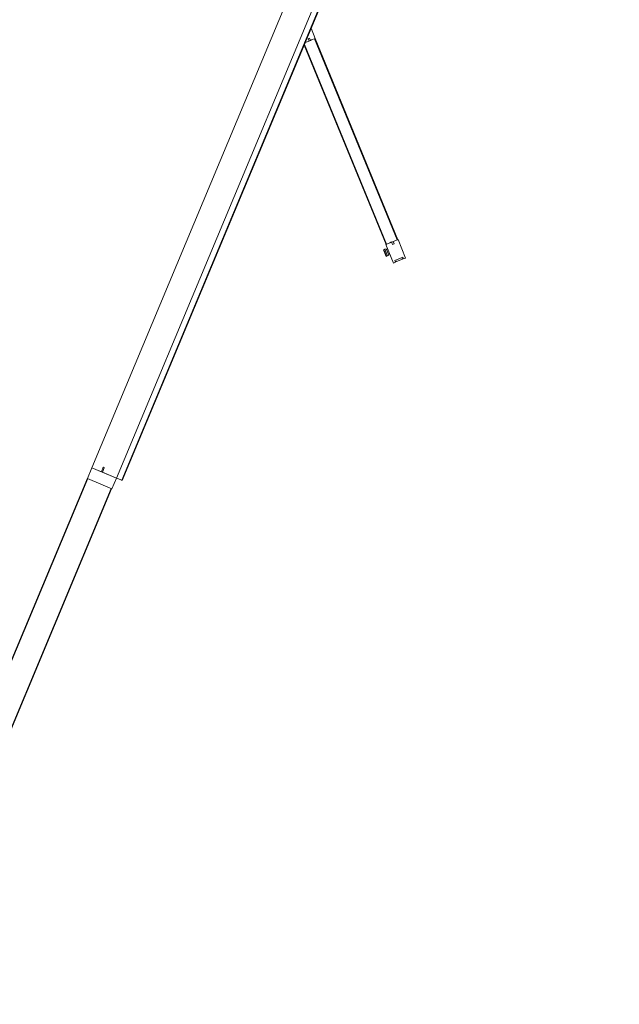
# Model space of a CAD drawing. Header units: millimetres. Extents: x 1512 to 2105, y 794 to 1149.
# Tile 254 of 256: x 1959.84 to 1962.12, y 844.29 to 848.05. Entities that reach past the tile are written whole.
import ezdxf

# ---------------------------------------------------------------- set-up
doc = ezdxf.new("R2010")
doc.units = ezdxf.units.MM
doc.layers.add('A-DOOR', color=31, linetype='Continuous', lineweight=9)
doc.layers.add('A-WALL', color=113, linetype='Continuous', lineweight=9)

# ---------------------------------------------------------------- blocks, each defined once
blk = doc.blocks.new('5-panel_Bi-fold_external_door_10806 - Type 1-V38-سوم')
at = {"layer": 'A-DOOR'}
for p, q in [((1.3827, 0.745), (1.3289, 0.6912)), ((1.3884, 0.7393), (1.3827, 0.745)), ((1.3834, 0.7343), (1.3884, 0.7393)), ((1.4074, 0.7103), (1.3834, 0.7343)), ((1.3912, 0.7354), (1.3868, 0.731)), ((1.4085, 0.7181), (1.3912, 0.7354)), ((1.4069, 0.7165), (1.4085, 0.7181)), ((1.4103, 0.7131), (1.4069, 0.7165)), ((1.4124, 0.7153), (1.4074, 0.7103)), ((1.418, 0.7096), (1.4124, 0.7153)), ((1.3297, 0.6905), (0.7433, 0.1042)), ((1.3311, 0.6891), (0.7447, 0.1028)), ((1.3289, 0.6912), (1.3401, 0.6801)), ((1.3297, 0.6905), (1.3311, 0.6891)), ((1.3401, 0.6801), (1.3422, 0.6765)), ((1.3422, 0.6765), (1.3493, 0.6836)), ((1.3429, 0.6773), (1.3472, 0.673)), ((1.3535, 0.6794), (1.3462, 0.672)), ((1.3493, 0.6836), (1.3535, 0.6794)), ((1.3643, 0.6559), (1.418, 0.7096)), ((1.3943, 0.6788), (1.381, 0.6655)), ((1.4015, 0.6781), (1.3824, 0.659)), ((1.3943, 0.6788), (1.3907, 0.6823)), ((1.3943, 0.6788), (1.3976, 0.682)), ((1.3976, 0.682), (1.4015, 0.6781)), ((1.4015, 0.6781), (1.4024, 0.6772)), ((1.4024, 0.6772), (1.4046, 0.675)), ((1.3622, 0.658), (0.7797, 0.0755)), ((1.3636, 0.6566), (0.7825, 0.0755)), ((1.3462, 0.672), (1.3528, 0.6674)), ((1.3528, 0.6674), (1.3643, 0.6559)), ((1.3622, 0.658), (1.3636, 0.6566)), ((1.3775, 0.669), (1.381, 0.6655)), ((1.3785, 0.6629), (1.381, 0.6655)), ((1.3824, 0.659), (1.3785, 0.6629)), ((1.3833, 0.6581), (1.3824, 0.659)), ((1.3855, 0.6559), (1.3833, 0.6581)), ((1.3855, 0.6559), (1.4046, 0.675)), ((1.3855, 0.6559), (1.4046, 0.675)), ((1.3861, 0.6553), (1.3855, 0.6559)), ((1.3861, 0.6553), (1.4052, 0.6744)), ((1.4046, 0.675), (1.4052, 0.6744)), ((2.581, 0.0759), (-2.331, 0.0759)), ((0.7426, 0.1049), (0.7132, 0.0755)), ((0.7538, 0.0937), (0.7426, 0.1049)), ((0.7447, 0.1028), (0.7433, 0.1042)), ((0.7502, 0.0846), (0.7573, 0.0917)), ((0.7545, 0.0803), (0.7502, 0.0846)), ((0.7573, 0.0917), (0.7538, 0.0937)), ((0.7618, 0.0877), (0.7545, 0.0803)), ((0.7608, 0.0867), (0.7566, 0.0909)), ((0.7664, 0.0811), (0.7618, 0.0877)), ((0.772, 0.0755), (0.7664, 0.0811)), ((2.581, 0.0759), (2.581, 0.0755)), ((2.581, 0.0755), (2.581, 0.0743)), ((2.581, 0.0737), (-2.331, 0.0737)), ((-2.331, 0.0516), (2.581, 0.0516)), ((2.581, 0.0743), (2.581, 0.0737)), ((2.581, 0.0737), (2.581, 0.0693)), ((2.581, 0.0693), (2.581, 0.0538)), ((2.581, 0.0538), (2.581, 0.0516)), ((2.581, 0.0516), (2.581, -0.05)), ((2.625, 0.0516), (2.581, 0.0516)), ((2.581, 0.0516), (2.581, -0.0065)), ((2.625, -0.05), (2.625, 0.0516)), ((2.562, -0.007), (2.562, -0.0097)), ((2.581, -0.0065), (2.5625, -0.0065)), ((2.5625, -0.0102), (2.581, -0.0102)), ((2.581, -0.0102), (2.581, -0.05)), ((-2.331, -0.05), (2.581, -0.05)), ((2.581, -0.05), (2.625, -0.05))]:
    blk.add_line(p, q, dxfattribs=at)
for centre, start, end in [((2.5625, -0.007), 90, 180), ((2.5625, -0.0097), 180, 270)]:
    blk.add_arc(centre, 0.0005, start, end, dxfattribs=at)

msp = doc.modelspace()

# ---------------------------------------------------------------- linework, layer by layer
at = {"layer": 'A-WALL', "lineweight": 25}
for p, q in [((1960.097, 846.2988), (1959.0626, 843.8226)), ((1959.1905, 843.8695), (1960.1893, 846.2602))]:
    msp.add_line(p, q, dxfattribs=at)

# ---------------------------------------------------------------- block references
at = {"layer": 'A-DOOR', "rotation": 247.3263665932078}
msp.add_blockref('5-panel_Bi-fold_external_door_10806 - Type 1-V38-سوم', (1961.155, 848.7016), dxfattribs=at)

doc.saveas('drawing.dxf')
